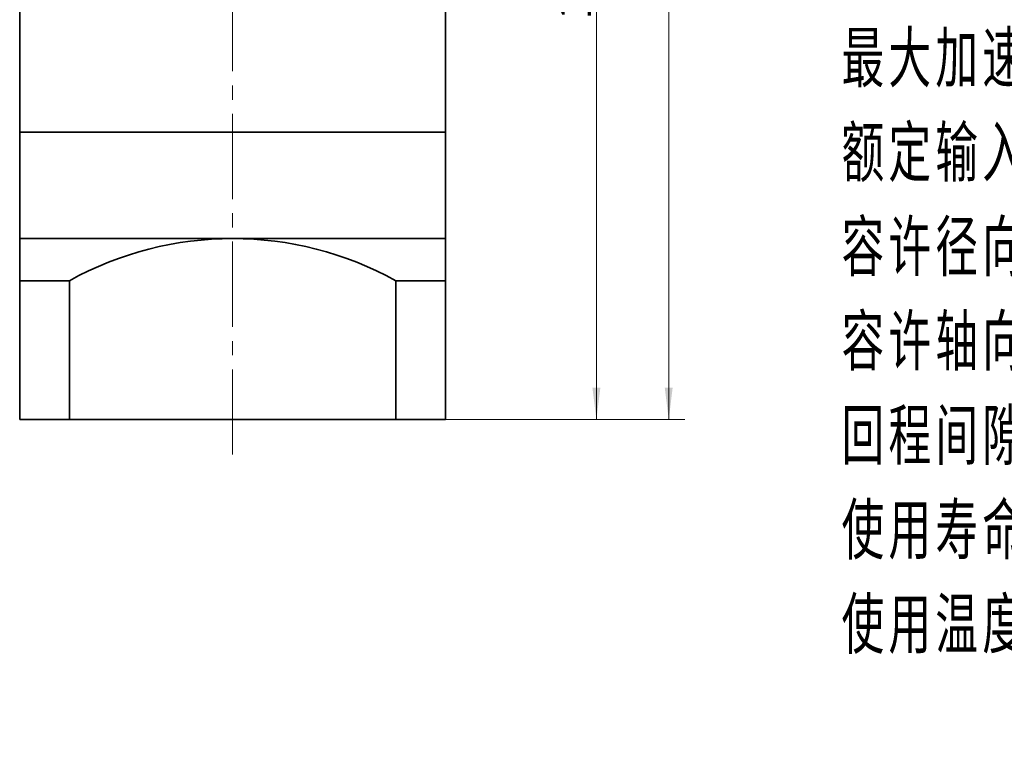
# Model space of a CAD drawing. Header units: millimetres. Extents: x -64 to 637, y -52 to 444.
# Tile 3 of 5: x 317 to 456, y 131 to 234. Entities that reach past the tile are written whole.
import ezdxf

# ---------------------------------------------------------------- set-up
doc = ezdxf.new("R2010")
doc.units = ezdxf.units.MM
doc.linetypes.add('点画线', pattern=[18, 12, -2, 2, -2])
doc.layers.get('0').update_dxf_attribs({"lineweight": 35})
for name, color, linetype, lineweight in [('EB0_1', 7, 'Continuous', 35), ('中心线层', 1, '点画线', 18), ('尺寸线层', 3, 'Continuous', 18), ('粗实线层', 7, 'Continuous', 35)]:
    doc.layers.add(name, color=color, linetype=linetype, lineweight=lineweight)
doc.styles.add('标准', font='txt', dxfattribs={"width": 0.667})
doc.dimstyles.new('a4-1-1.5', dxfattribs={"dimtxt": 4.5, "dimasz": 4.5, "dimexe": 2.25, "dimexo": 0, "dimgap": 0.75, "dimtad": 1, "dimdec": 3, "dimdsep": 46, "dimtxsty": '标准', "dimblk": '_CAXARROW', "dimcen": 0, "dimdle": 6, "dimazin": 2, "dimtfac": 0.707107, "dimtdec": 3, "dimtix": 1, "dimtmove": 2, "dimatfit": 3, "dimfxl": 1, "dimfrac": 2, "dimtolj": 1, "dimtzin": 0, "dimarcsym": 1})

# ---------------------------------------------------------------- blocks, each defined once
blk = doc.blocks.new('*X9')
at = {"layer": '尺寸线层', "linetype": 'Continuous', "transparency": 16777216}
for points in [[(398.33, 297.5), (398.89, 293), (397.77, 293)], [(398.33, 177.5), (398.89, 182), (397.77, 182)]]:
    blk.add_hatch(color=0, dxfattribs=at).paths.add_polyline_path(points, flags=0)
at = {"layer": '尺寸线层', "color": 0, "linetype": 'Continuous', "transparency": 16777216}
for p, q in [((387.58, 297.5), (400.58, 297.5)), ((398.33, 297.5), (398.33, 177.5)), ((377.08, 177.5), (400.58, 177.5))]:
    blk.add_line(p, q, dxfattribs=at)
at = {"layer": '尺寸线层', "color": 0, "transparency": 16777216, "insert": (395.34, 237.5), "char_height": 4.5, "width": 11.9606, "attachment_point": 5, "rotation": 90, "line_spacing_factor": 1.15057, "style": '标准'}
blk.add_mtext('\\T1.1;120', dxfattribs=at)
blk = doc.blocks.new('_CAXARROW')
blk.add_hatch(color=0).paths.add_polyline_path([(0, 0), (-1, 0.125), (-1, -0.125)], flags=0)
blk = doc.blocks.new('*X10')
at = {"layer": '尺寸线层', "linetype": 'Continuous', "transparency": 16777216}
for points in [[(408.52, 335), (409.08, 330.5), (407.96, 330.5)], [(408.52, 177.5), (409.08, 182), (407.96, 182)]]:
    blk.add_hatch(color=0, dxfattribs=at).paths.add_polyline_path(points, flags=0)
at = {"layer": '尺寸线层', "color": 0, "linetype": 'Continuous', "transparency": 16777216}
for p, q in [((384.58, 335), (410.77, 335)), ((408.52, 335), (408.52, 177.5)), ((377.08, 177.5), (410.77, 177.5))]:
    blk.add_line(p, q, dxfattribs=at)
at = {"layer": '尺寸线层', "color": 0, "transparency": 16777216, "insert": (405.53, 256.25), "char_height": 4.5, "width": 20.8061, "attachment_point": 5, "rotation": 90, "line_spacing_factor": 1.15057, "style": '标准'}
blk.add_mtext('\\T1.1;157.5', dxfattribs=at)

msp = doc.modelspace()

# ---------------------------------------------------------------- linework, layer by layer
at = {"layer": 'EB0_1'}
for p, q in [((317.0781, 253.5007), (317.0781, 218.0007)), ((377.0781, 253.5007), (377.0781, 218.0007)), ((317.0781, 218.0007), (377.0781, 218.0007))]:
    msp.add_line(p, q, dxfattribs=at)
at = {"layer": 'EB0_1', "linetype": 'Continuous', "lineweight": 35}
for p, q in [((317.0781, 218.0007), (377.0781, 218.0007)), ((317.0781, 218.0007), (317.0781, 195.0007)), ((377.0781, 177.5007), (377.0781, 218.0007)), ((317.0781, 195.0007), (317.0781, 177.5007)), ((377.0781, 177.5007), (317.0781, 177.5007))]:
    msp.add_line(p, q, dxfattribs=at)
at = {"layer": '中心线层'}
msp.add_line((347.0781, 172.5589), (347.0781, 338.0007), dxfattribs=at)
at = {"layer": '粗实线层'}
for p, q in [((317.0781, 203.0007), (377.0781, 203.0007)), ((322.0781, 197.054), (317.0781, 197.054)), ((324.0781, 197.054), (317.0781, 197.054)), ((324.0781, 197.054), (324.0781, 177.5007)), ((324.0781, 197.054), (324.0781, 177.5007)), ((370.0781, 197.054), (370.0781, 177.5007)), ((370.0781, 197.054), (370.0781, 177.5007)), ((370.0781, 197.054), (377.0781, 197.054))]:
    msp.add_line(p, q, dxfattribs=at)
msp.add_arc((347.0781, 155.5489), 47.4517, 61.006989, 118.993011, dxfattribs=at)

# ---------------------------------------------------------------- texts
at = {"layer": '尺寸线层', "insert": (432.8673, 271.8394), "char_height": 4.0425, "width": 103.233434, "attachment_point": 1, "line_spacing_factor": 1.15057, "style": '标准'}
msp.add_mtext('\\T1.1;{\\H1.71429x;性能参数：\\P减速比：1:3~10\\P额定输出力矩：45 N.m\\P最大加速力矩：1.5倍额定扭矩\\P额定输入转速：3000 rpm\\P容许径向力：1100 N\\P容许轴向力：550 N\\P回程间隙：≤10 arcmin\\P使用寿命：＞20000 h\\P使用温度：-10℃~80℃\\P}', dxfattribs=at)

# ---------------------------------------------------------------- dimensions: what is measured, and where the dimension line sits
at = {"layer": '尺寸线层'}
for base, p1, picture, middle in [((408.5199, 177.5007), (384.5781, 335.0007), '*X10', (405.5325, 256.2507)), ((398.33, 177.5007), (387.5781, 297.5007), '*X9', (395.3426, 237.5007))]:
    dim = msp.add_linear_dim(base=base, p1=p1, p2=(377.0781, 177.5007), angle=270, dimstyle='a4-1-1.5', override={"dimsah": 1, "dimtfill": 1, "dimtzin": 0}, dxfattribs=at)
    dim.commit()
    dim.dimension.update_dxf_attribs({"geometry": picture, "text_midpoint": middle})

doc.saveas('drawing.dxf')
